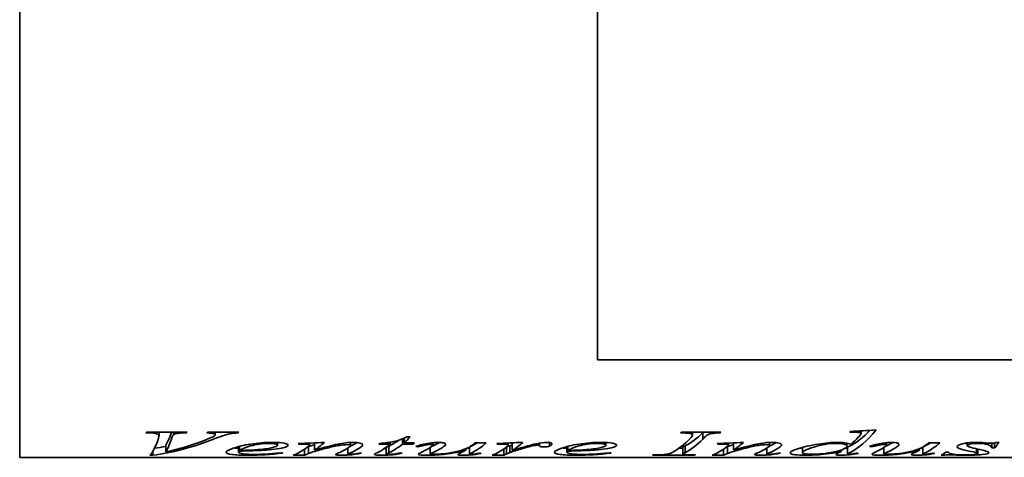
# Model space of a CAD drawing. Header units: millimetres. Extents: x 255 to 585, y 116 to 478.
# Tile 1 of 3: x 255 to 398, y 236 to 300. Entities that reach past the tile are written whole.
import ezdxf

# ---------------------------------------------------------------- set-up
doc = ezdxf.new("R2010")
doc.units = ezdxf.units.MM
doc.header["$LTSCALE"] = 2
doc.layers.add('Krawędzie widoczne(ISO)', color=7, linetype='Continuous', lineweight=35, true_color=0x262659)

msp = doc.modelspace()

# ---------------------------------------------------------------- linework, layer by layer
at = {"layer": 'Krawędzie widoczne(ISO)'}
for p, q in [((254.9, 358.34), (254.9, 235.94)), ((339.14, 250.14), (339.14, 344.14)), ((433.14, 250.14), (339.14, 250.14)), ((375.94, 239.72), (375.94, 239.58)), ((377.37, 239.8), (377.37, 239.54)), ((377.55, 239.81), (377.55, 239.41)), ((273.69, 239.5), (273.28, 239.5)), ((273.39, 239.63), (279.32, 239.63)), ((275.22, 239.63), (275.22, 239.11)), ((277.3, 239.63), (277.3, 239.22)), ((279.2, 239.63), (279.2, 239.5)), ((282.34, 239.63), (286.83, 239.63)), ((283.4, 239.63), (283.4, 239.24)), ((285.87, 239.63), (285.87, 239.43)), ((286.72, 239.63), (286.72, 239.5)), ((310.69, 238.64), (310.69, 237.87)), ((310.92, 238.73), (310.92, 238.05)), ((311.32, 238.91), (311.81, 238.91)), ((351.36, 239.63), (357.09, 239.63)), ((352.95, 239.63), (352.95, 239.2)), ((354.48, 239.56), (354.48, 238.61)), ((355.92, 239.63), (355.92, 239.44)), ((356.97, 239.63), (356.97, 239.5)), ((276.19, 237.71), (276.19, 236.72)), ((286.81, 237.51), (286.81, 236.7)), ((286.87, 237.53), (286.87, 236.85)), ((286.94, 237.54), (286.94, 236.94)), ((292.47, 238.1), (292.47, 237.72)), ((295.6, 237.95), (295.6, 237.84)), ((296.43, 237.14), (296.43, 236.27)), ((296.97, 237.48), (296.97, 236.49)), ((297.13, 238.02), (297.13, 237.72)), ((297.88, 237.98), (297.88, 237)), ((302.74, 237.32), (302.74, 236.41)), ((303.12, 238.11), (303.12, 237.67)), ((308.92, 237.87), (307.23, 237.87)), ((308.32, 237.39), (308.32, 236.4)), ((308.69, 237.58), (308.69, 236.59)), ((308.92, 238.15), (308.92, 237.87)), ((312.26, 237.87), (310.69, 237.87)), ((310.92, 238.05), (312.45, 238.05)), ((312.26, 238.05), (312.26, 237.87)), ((312.99, 237.64), (312.99, 237.48)), ((314.75, 237.39), (314.75, 236.44)), ((315.16, 238.07), (315.16, 237.73)), ((319.94, 237.19), (319.94, 237.01)), ((320.44, 237.4), (320.44, 236.41)), ((321.23, 238.05), (322.91, 238.05)), ((324.58, 237.97), (324.58, 237.86)), ((325.47, 237.17), (325.47, 236.27)), ((325.83, 237.42), (325.83, 236.43)), ((325.95, 238.02), (325.95, 237.84)), ((326.11, 238.03), (326.11, 237.76)), ((326.36, 237.63), (326.36, 236.64)), ((326.68, 237.91), (326.68, 236.93)), ((329.15, 237.67), (329.15, 237.48)), ((330.68, 238.02), (330.68, 237.61)), ((332.1, 238.1), (332.1, 237.57)), ((334.67, 237.51), (334.67, 236.7)), ((334.73, 237.53), (334.73, 236.85)), ((334.8, 237.54), (334.8, 236.94)), ((340.33, 238.1), (340.33, 237.72)), ((351.53, 237.27), (351.01, 237.27)), ((351.53, 237.41), (351.53, 236.42)), ((351.88, 237.6), (351.88, 236.62)), ((356.66, 237.95), (356.66, 237.84)), ((357.5, 237.14), (357.5, 236.27)), ((358.04, 237.48), (358.04, 236.49)), ((358.19, 238.02), (358.19, 237.72)), ((358.94, 237.98), (358.94, 237)), ((363.81, 237.32), (363.81, 236.41)), ((364.19, 238.11), (364.19, 237.67)), ((368.99, 237.4), (368.99, 236.62)), ((374.63, 237.01), (374.63, 236.79)), ((375.47, 238), (375.47, 237.59)), ((375.55, 237.39), (375.55, 236.4)), ((379.09, 237.64), (379.09, 237.48)), ((380.85, 237.39), (380.85, 236.44)), ((381.26, 238.07), (381.26, 237.73)), ((386.04, 237.19), (386.04, 237.01)), ((386.54, 237.4), (386.54, 236.41)), ((387.34, 238.05), (389.02, 238.05)), ((393.02, 238.05), (393.02, 237.66)), ((394.38, 237.18), (394.38, 236.61)), ((394.56, 237.15), (394.56, 236.5)), ((396.58, 237.99), (396.58, 237.31)), ((396.98, 237.31), (396.58, 237.31)), ((396.98, 238.04), (396.98, 237.31)), ((397.24, 238.12), (397.66, 238.12)), ((451.91, 235.94), (254.9, 235.94)), ((274.3, 236.24), (273.89, 236.24)), ((274.3, 236.77), (274.3, 236.24)), ((296.43, 236.27), (294.78, 236.27)), ((308.83, 236.36), (308.83, 236.29)), ((320.6, 236.37), (320.6, 236.29)), ((325.47, 236.27), (323.78, 236.27)), ((353.26, 236.27), (347.15, 236.27)), ((353.26, 236.32), (353.26, 236.27)), ((357.5, 236.27), (355.84, 236.27)), ((386.7, 236.37), (386.7, 236.29)), ((389.62, 236.25), (389.21, 236.25)), ((389.62, 236.5), (389.62, 236.25)), ((389.89, 236.71), (390.29, 236.71))]:
    msp.add_line(p, q, dxfattribs=at)
for points in [[(379.74, 239.93), (378.45, 238.35), (377.16, 237.23), (375.87, 236.59)], [(378.86, 239.88), (377.86, 238.84), (376.87, 238.07), (375.87, 237.58)], [(375.94, 239.72), (377.21, 239.79), (378.47, 239.86), (379.74, 239.93)], [(273.28, 239.5), (273.32, 239.54), (273.35, 239.59), (273.39, 239.63)], [(273.89, 236.24), (274.31, 236.65), (274.72, 237.48), (275.13, 238.72)], [(282.74, 238.43), (279.93, 237.35), (277.11, 236.61), (274.3, 236.24)], [(275.13, 238.72), (275.19, 238.91), (275.22, 239.04), (275.22, 239.11)], [(277.04, 239.63), (276.76, 238.8), (276.47, 238.16), (276.19, 237.71)], [(277.08, 238.78), (276.78, 237.89), (276.48, 237.2), (276.19, 236.72)], [(276.19, 236.72), (278.14, 237.15), (280.09, 237.74), (282.04, 238.5)], [(277.3, 239.22), (277.23, 239.16), (277.15, 239.01), (277.08, 238.78)], [(279.32, 239.63), (279.28, 239.59), (279.24, 239.54), (279.2, 239.5)], [(282.04, 238.5), (282.68, 238.75), (283.08, 238.94), (283.24, 239.05)], [(282.2, 239.5), (282.25, 239.54), (282.29, 239.59), (282.34, 239.63)], [(283.24, 239.05), (283.35, 239.12), (283.4, 239.18), (283.4, 239.24)], [(286.72, 239.5), (286.36, 239.48), (286.08, 239.46), (285.87, 239.43)], [(286.83, 239.63), (286.8, 239.59), (286.76, 239.54), (286.72, 239.5)], [(310.18, 238.45), (309.68, 238.1), (309.18, 237.81), (308.69, 237.58)], [(311.81, 238.91), (311.51, 238.6), (311.21, 238.31), (310.92, 238.05)], [(350.01, 236.65), (350.88, 237.11), (351.75, 237.78), (352.62, 238.68)], [(351.22, 239.5), (351.27, 239.54), (351.31, 239.59), (351.36, 239.63)], [(354.48, 239.56), (353.62, 238.7), (352.75, 238.04), (351.88, 237.6)], [(354.48, 238.61), (353.62, 237.73), (352.75, 237.06), (351.88, 236.62)], [(352.62, 238.68), (352.84, 238.9), (352.95, 239.08), (352.95, 239.2)], [(354.55, 239.63), (354.53, 239.61), (354.5, 239.59), (354.48, 239.56)], [(356.97, 239.5), (356.5, 239.5), (356.14, 239.48), (355.92, 239.44)], [(357.09, 239.63), (357.05, 239.59), (357.01, 239.54), (356.97, 239.5)], [(376.79, 239.6), (376.61, 239.6), (376.33, 239.59), (375.94, 239.58)], [(376.07, 237.85), (376.43, 238.15), (376.78, 238.49), (377.13, 238.86)], [(377.37, 239.54), (377.23, 239.58), (377.03, 239.6), (376.79, 239.6)], [(377.13, 238.86), (377.24, 238.99), (377.34, 239.09), (377.41, 239.17)], [(377.55, 239.41), (377.55, 239.46), (377.49, 239.5), (377.37, 239.54)], [(377.41, 239.17), (377.5, 239.26), (377.55, 239.34), (377.55, 239.41)], [(276.19, 237.53), (275.64, 237.43), (275.1, 237.35), (274.56, 237.27)], [(286.81, 237.27), (286.57, 237.28), (286.35, 237.29), (286.15, 237.31)], [(286.87, 236.85), (286.83, 236.79), (286.81, 236.74), (286.81, 236.7)], [(290.41, 236.97), (289.57, 236.92), (288.39, 236.88), (286.87, 236.85)], [(286.94, 236.94), (288.06, 236.97), (288.98, 237), (289.68, 237.06)], [(293.29, 237.32), (292.64, 237.17), (291.68, 237.06), (290.41, 236.97)], [(294.04, 237.72), (294.04, 237.57), (293.79, 237.44), (293.29, 237.32)], [(294.78, 236.27), (295.44, 236.51), (296.11, 236.88), (296.77, 237.38)], [(295.5, 237.94), (296.77, 238), (298.04, 238.06), (299.31, 238.12)], [(295.6, 237.84), (295.56, 237.87), (295.53, 237.91), (295.5, 237.94)], [(296, 237.86), (295.87, 237.85), (295.73, 237.85), (295.6, 237.84)], [(296.45, 237.87), (296.37, 237.87), (296.22, 237.86), (296, 237.86)], [(296.77, 237.38), (297.01, 237.56), (297.13, 237.68), (297.13, 237.72)], [(296.97, 237.48), (296.92, 237.46), (296.87, 237.44), (296.82, 237.42)], [(297.88, 237.77), (297.52, 237.68), (297.21, 237.58), (296.97, 237.48)], [(297.91, 236.8), (297.54, 236.69), (297.22, 236.59), (296.97, 236.49)], [(299.31, 238.12), (298.83, 237.68), (298.35, 237.31), (297.88, 237)], [(297.99, 238.06), (297.95, 238.03), (297.92, 238.01), (297.88, 237.98)], [(301.37, 236.58), (301.86, 236.79), (302.35, 237.06), (302.84, 237.38)], [(302.58, 237.79), (302.36, 237.79), (302.09, 237.77), (301.77, 237.72)], [(302.74, 237.28), (302.72, 237.27), (302.69, 237.27), (302.67, 237.27)], [(302.84, 237.38), (303.03, 237.5), (303.12, 237.6), (303.12, 237.67)], [(304.53, 237.36), (304.02, 237.03), (303.51, 236.75), (303, 236.54)], [(304.12, 238.09), (303.77, 237.88), (303.42, 237.71), (303.07, 237.56)], [(304.89, 237.75), (304.89, 237.65), (304.77, 237.51), (304.53, 237.36)], [(306.98, 236.61), (307.63, 236.92), (308.27, 237.34), (308.92, 237.87)], [(307.23, 237.87), (307.26, 237.91), (307.3, 237.94), (307.34, 237.98)], [(308.32, 237.25), (308.24, 237.25), (308.16, 237.25), (308.09, 237.25)], [(308.69, 237.58), (308.44, 237.47), (308.32, 237.42), (308.32, 237.39)], [(310.69, 237.87), (310.02, 237.33), (309.35, 236.9), (308.69, 236.59)], [(312.45, 238.05), (312.39, 237.99), (312.32, 237.93), (312.26, 237.87)], [(312.64, 237.54), (313.25, 237.73), (313.89, 237.89), (314.56, 238)], [(312.99, 237.48), (312.87, 237.5), (312.76, 237.52), (312.64, 237.54)], [(313.59, 236.74), (313.97, 236.92), (314.35, 237.14), (314.74, 237.38)], [(314.75, 237.25), (314.67, 237.25), (314.59, 237.25), (314.51, 237.24)], [(314.56, 238), (315.07, 238.08), (315.54, 238.12), (315.98, 238.12)], [(314.74, 237.38), (315.02, 237.56), (315.16, 237.68), (315.16, 237.73)], [(315.25, 237.69), (315.17, 237.65), (315.09, 237.61), (315.02, 237.58)], [(316.11, 238.12), (315.82, 237.96), (315.54, 237.81), (315.25, 237.69)], [(316.47, 237.35), (316.06, 237.1), (315.66, 236.88), (315.25, 236.7)], [(316.98, 237.84), (316.98, 237.74), (316.81, 237.57), (316.47, 237.35)], [(318.89, 236.46), (319.02, 236.53), (319.36, 236.67), (319.94, 237.01)], [(320.44, 237.27), (320.32, 237.26), (320.2, 237.26), (320.08, 237.25)], [(320.89, 237.66), (320.59, 237.51), (320.44, 237.43), (320.44, 237.4)], [(322.91, 238.05), (322.24, 237.47), (321.56, 237.01), (320.89, 236.67)], [(321.6, 238.05), (321.36, 237.91), (321.13, 237.77), (320.89, 237.66)], [(320.98, 237.82), (321.06, 237.89), (321.15, 237.97), (321.23, 238.05)], [(323.78, 236.27), (324.44, 236.51), (325.1, 236.88), (325.76, 237.37)], [(324.43, 237.96), (325.69, 238.01), (326.96, 238.07), (328.22, 238.12)], [(324.58, 237.86), (324.53, 237.89), (324.48, 237.93), (324.43, 237.96)], [(325.39, 237.88), (325.24, 237.88), (324.97, 237.88), (324.58, 237.86)], [(325.95, 237.84), (325.81, 237.87), (325.62, 237.88), (325.39, 237.88)], [(325.76, 237.37), (325.99, 237.54), (326.11, 237.68), (326.11, 237.76)], [(326.36, 237.63), (326.07, 237.52), (325.89, 237.46), (325.84, 237.43)], [(326.11, 237.76), (326.11, 237.79), (326.06, 237.82), (325.95, 237.84)], [(326.68, 237.75), (326.56, 237.71), (326.45, 237.67), (326.36, 237.63)], [(327.15, 236.91), (326.84, 236.83), (326.58, 236.74), (326.36, 236.64)], [(328.22, 238.12), (327.7, 237.65), (327.19, 237.25), (326.68, 236.93)], [(326.92, 238.06), (326.84, 238.01), (326.76, 237.96), (326.68, 237.91)], [(326.68, 236.93), (327.98, 237.32), (329.16, 237.7), (330.22, 237.93)], [(329.15, 237.48), (328.54, 237.32), (327.87, 237.12), (327.15, 236.91)], [(330.02, 237.68), (329.82, 237.65), (329.53, 237.58), (329.15, 237.48)], [(330.38, 237.7), (330.25, 237.7), (330.13, 237.69), (330.02, 237.68)], [(330.22, 237.93), (330.82, 238.05), (331.31, 238.12), (331.69, 238.12)], [(330.58, 237.68), (330.53, 237.69), (330.46, 237.7), (330.38, 237.7)], [(330.68, 237.61), (330.67, 237.64), (330.63, 237.66), (330.58, 237.68)], [(332.1, 237.57), (331.93, 237.49), (331.68, 237.46), (331.34, 237.46)], [(332.48, 237.9), (332.48, 237.78), (332.36, 237.67), (332.1, 237.57)], [(334.67, 237.27), (334.42, 237.28), (334.2, 237.29), (334.01, 237.31)], [(334.73, 236.85), (334.69, 236.79), (334.67, 236.74), (334.67, 236.7)], [(338.27, 236.97), (337.43, 236.92), (336.25, 236.88), (334.73, 236.85)], [(334.8, 236.94), (335.92, 236.97), (336.83, 237), (337.53, 237.06)], [(341.15, 237.32), (340.49, 237.17), (339.53, 237.06), (338.27, 236.97)], [(341.9, 237.72), (341.9, 237.57), (341.65, 237.44), (341.15, 237.32)], [(351.88, 237.6), (351.65, 237.49), (351.53, 237.44), (351.53, 237.41)], [(355.84, 236.27), (356.51, 236.51), (357.17, 236.88), (357.84, 237.38)], [(356.56, 237.94), (357.84, 238), (359.11, 238.06), (360.38, 238.12)], [(356.66, 237.84), (356.63, 237.87), (356.6, 237.91), (356.56, 237.94)], [(357.07, 237.86), (356.93, 237.85), (356.8, 237.85), (356.66, 237.84)], [(357.52, 237.87), (357.44, 237.87), (357.29, 237.86), (357.07, 237.86)], [(357.84, 237.38), (358.08, 237.56), (358.19, 237.68), (358.19, 237.72)], [(358.04, 237.48), (357.99, 237.46), (357.94, 237.44), (357.89, 237.42)], [(358.94, 237.77), (358.58, 237.68), (358.28, 237.58), (358.04, 237.48)], [(358.98, 236.8), (358.6, 236.69), (358.29, 236.59), (358.04, 236.49)], [(360.38, 238.12), (359.9, 237.68), (359.42, 237.31), (358.94, 237)], [(359.06, 238.06), (359.02, 238.03), (358.98, 238.01), (358.94, 237.98)], [(362.44, 236.58), (362.93, 236.79), (363.42, 237.06), (363.91, 237.38)], [(363.65, 237.79), (363.43, 237.79), (363.16, 237.77), (362.84, 237.72)], [(363.81, 237.28), (363.78, 237.27), (363.76, 237.27), (363.74, 237.27)], [(363.91, 237.38), (364.09, 237.5), (364.19, 237.6), (364.19, 237.67)], [(365.6, 237.36), (365.09, 237.03), (364.58, 236.75), (364.06, 236.54)], [(365.19, 238.09), (364.84, 237.88), (364.48, 237.71), (364.13, 237.56)], [(365.95, 237.75), (365.95, 237.65), (365.83, 237.51), (365.6, 237.36)], [(368.99, 237.25), (368.84, 237.25), (368.69, 237.26), (368.54, 237.27)], [(371.33, 237.88), (372.31, 238.03), (373.22, 238.12), (374.04, 238.12)], [(374.63, 236.79), (373.45, 236.52), (372.38, 236.39), (371.41, 236.32)], [(374.2, 236.58), (374.34, 236.64), (374.49, 236.72), (374.63, 236.79)], [(375.55, 237.28), (375.43, 237.27), (375.31, 237.26), (375.19, 237.26)], [(375.87, 237.58), (375.65, 237.47), (375.55, 237.42), (375.55, 237.39)], [(378.75, 237.54), (379.35, 237.73), (379.99, 237.89), (380.66, 238)], [(379.09, 237.48), (378.98, 237.5), (378.86, 237.52), (378.75, 237.54)], [(379.69, 236.74), (380.07, 236.92), (380.46, 237.14), (380.84, 237.38)], [(380.85, 237.25), (380.77, 237.25), (380.7, 237.25), (380.62, 237.24)], [(380.66, 238), (381.17, 238.08), (381.65, 238.12), (382.08, 238.12)], [(380.84, 237.38), (381.12, 237.56), (381.26, 237.68), (381.26, 237.73)], [(381.36, 237.69), (381.27, 237.65), (381.19, 237.61), (381.13, 237.58)], [(382.21, 238.12), (381.93, 237.96), (381.64, 237.81), (381.36, 237.69)], [(382.57, 237.35), (382.17, 237.1), (381.76, 236.88), (381.36, 236.7)], [(383.08, 237.84), (383.08, 237.74), (382.91, 237.57), (382.57, 237.35)], [(385, 236.46), (385.12, 236.53), (385.47, 236.67), (386.04, 237.01)], [(386.54, 237.27), (386.42, 237.26), (386.3, 237.26), (386.18, 237.25)], [(386.99, 237.66), (386.69, 237.51), (386.54, 237.43), (386.54, 237.4)], [(389.02, 238.05), (388.34, 237.47), (387.67, 237.01), (386.99, 236.67)], [(387.7, 238.05), (387.47, 237.91), (387.23, 237.77), (386.99, 237.66)], [(387.08, 237.82), (387.17, 237.89), (387.25, 237.97), (387.34, 238.05)], [(393.02, 237.9), (392.88, 237.94), (392.74, 237.97), (392.62, 237.99)], [(394.31, 238.12), (394.55, 238.12), (394.76, 238.12), (394.96, 238.11)], [(396.44, 237.99), (396.76, 237.99), (397.03, 238.03), (397.24, 238.12)], [(397.66, 238.12), (397.43, 237.82), (397.21, 237.55), (396.98, 237.31)], [(293.26, 236.56), (291.51, 236.32), (289.84, 236.25), (288.26, 236.25)], [(293.04, 236.61), (293.11, 236.59), (293.18, 236.58), (293.26, 236.56)], [(296.97, 236.49), (296.79, 236.41), (296.61, 236.34), (296.43, 236.27)], [(300.94, 236.34), (300.94, 236.39), (301.08, 236.46), (301.37, 236.58)], [(302.89, 236.29), (302.48, 236.26), (302.12, 236.25), (301.8, 236.25)], [(303, 236.54), (302.83, 236.47), (302.74, 236.43), (302.74, 236.41)], [(304.74, 236.54), (304.09, 236.41), (303.47, 236.33), (302.89, 236.29)], [(302.99, 236.37), (303.06, 236.37), (303.15, 236.38), (303.27, 236.39)], [(303.27, 236.39), (303.61, 236.42), (303.99, 236.48), (304.4, 236.57)], [(304.4, 236.57), (304.51, 236.56), (304.62, 236.55), (304.74, 236.54)], [(306.6, 236.36), (306.6, 236.41), (306.73, 236.49), (306.98, 236.61)], [(308.83, 236.29), (308.45, 236.26), (308.06, 236.25), (307.66, 236.25)], [(308.69, 236.59), (308.44, 236.48), (308.32, 236.42), (308.32, 236.4)], [(308.59, 236.35), (308.75, 236.35), (308.97, 236.37), (309.24, 236.4)], [(310.66, 236.54), (310.02, 236.4), (309.41, 236.33), (308.83, 236.29)], [(309.24, 236.4), (309.39, 236.41), (309.74, 236.47), (310.29, 236.58)], [(310.29, 236.58), (310.41, 236.56), (310.54, 236.55), (310.66, 236.54)], [(313, 236.38), (313, 236.45), (313.19, 236.56), (313.59, 236.74)], [(315.25, 236.7), (314.92, 236.55), (314.75, 236.47), (314.75, 236.44)], [(318.75, 236.34), (318.75, 236.37), (318.8, 236.41), (318.89, 236.46)], [(320.6, 236.29), (320.25, 236.26), (319.9, 236.25), (319.57, 236.25)], [(320.89, 236.67), (320.59, 236.51), (320.44, 236.44), (320.44, 236.41)], [(322.17, 236.52), (321.66, 236.4), (321.14, 236.33), (320.6, 236.29)], [(321.83, 236.56), (321.94, 236.55), (322.06, 236.54), (322.17, 236.52)], [(325.83, 236.43), (325.71, 236.38), (325.59, 236.32), (325.47, 236.27)], [(326.36, 236.64), (326.05, 236.52), (325.87, 236.46), (325.83, 236.43)], [(341.11, 236.56), (339.36, 236.32), (337.7, 236.25), (336.11, 236.25)], [(340.89, 236.61), (340.96, 236.59), (341.04, 236.58), (341.11, 236.56)], [(347.15, 236.27), (347.21, 236.29), (347.26, 236.3), (347.31, 236.32)], [(347.31, 236.32), (347.93, 236.32), (348.34, 236.32), (348.54, 236.33)], [(348.54, 236.33), (348.86, 236.35), (349.11, 236.37), (349.26, 236.4)], [(349.26, 236.4), (349.51, 236.44), (349.76, 236.51), (350.01, 236.65)], [(351.88, 236.62), (351.65, 236.5), (351.53, 236.44), (351.53, 236.42)], [(353.38, 236.32), (353.34, 236.3), (353.3, 236.29), (353.26, 236.27)], [(358.04, 236.49), (357.86, 236.41), (357.68, 236.34), (357.5, 236.27)], [(362.01, 236.34), (362.01, 236.39), (362.15, 236.46), (362.44, 236.58)], [(363.95, 236.29), (363.55, 236.26), (363.18, 236.25), (362.86, 236.25)], [(364.06, 236.54), (363.89, 236.47), (363.81, 236.43), (363.81, 236.41)], [(365.81, 236.54), (365.15, 236.41), (364.53, 236.33), (363.95, 236.29)], [(364.05, 236.37), (364.13, 236.37), (364.22, 236.38), (364.33, 236.39)], [(364.33, 236.39), (364.68, 236.42), (365.05, 236.48), (365.46, 236.57)], [(365.46, 236.57), (365.58, 236.56), (365.69, 236.55), (365.81, 236.54)], [(371.41, 236.32), (370.74, 236.27), (370.09, 236.25), (369.48, 236.25)], [(373.87, 236.36), (373.87, 236.41), (373.98, 236.47), (374.2, 236.58)], [(375.87, 236.59), (375.65, 236.48), (375.55, 236.42), (375.55, 236.4)], [(375.73, 236.37), (375.8, 236.37), (375.87, 236.37), (375.96, 236.38)], [(375.96, 236.38), (376.13, 236.4), (376.41, 236.45), (376.8, 236.55)], [(376.8, 236.55), (376.92, 236.54), (377.05, 236.53), (377.18, 236.52)], [(379.1, 236.38), (379.1, 236.45), (379.3, 236.56), (379.69, 236.74)], [(381.36, 236.7), (381.02, 236.55), (380.85, 236.47), (380.85, 236.44)], [(384.85, 236.34), (384.85, 236.37), (384.9, 236.41), (385, 236.46)], [(386.7, 236.29), (386.35, 236.26), (386.01, 236.25), (385.67, 236.25)], [(386.99, 236.67), (386.69, 236.51), (386.54, 236.44), (386.54, 236.41)], [(388.27, 236.52), (387.76, 236.4), (387.24, 236.33), (386.7, 236.29)], [(387.94, 236.56), (388.05, 236.55), (388.16, 236.54), (388.27, 236.52)], [(389.21, 236.25), (389.44, 236.37), (389.66, 236.52), (389.89, 236.71)], [(390.38, 236.3), (390.04, 236.3), (389.79, 236.28), (389.62, 236.25)], [(390.94, 236.29), (390.69, 236.3), (390.51, 236.3), (390.38, 236.3)], [(392.78, 236.25), (392.25, 236.25), (391.63, 236.26), (390.94, 236.29)], [(394.56, 236.5), (394.56, 236.54), (394.5, 236.58), (394.38, 236.61)]]:
    msp.add_open_spline(points, degree=3, dxfattribs=at)
for points, knots in [([(275.22, 239.11), (275.22, 239.22), (275.09, 239.31), (274.85, 239.38), (274.6, 239.46), (274.22, 239.5), (273.69, 239.5)], [0, 0, 0, 0, 1, 1, 1, 2, 2, 2, 2]), ([(279.2, 239.5), (278.55, 239.49), (278.11, 239.47), (277.88, 239.43), (277.64, 239.39), (277.45, 239.31), (277.3, 239.22)], [0, 0, 0, 0, 1, 1, 1, 2, 2, 2, 2]), ([(283.4, 239.24), (283.4, 239.3), (283.32, 239.36), (283.15, 239.41), (282.98, 239.45), (282.67, 239.48), (282.2, 239.5)], [0, 0, 0, 0, 1, 1, 1, 2, 2, 2, 2]), ([(285.87, 239.43), (285.46, 239.36), (285.05, 239.26), (284.65, 239.14), (284.25, 239.02), (283.62, 238.76), (282.74, 238.43)], [0, 0, 0, 0, 1, 1, 1, 2, 2, 2, 2]), ([(307.34, 237.98), (308.15, 238.04), (308.84, 238.12), (309.41, 238.24), (309.97, 238.36), (310.61, 238.57), (311.32, 238.91)], [0, 0, 0, 0, 1, 1, 1, 2, 2, 2, 2]), ([(352.95, 239.2), (352.95, 239.26), (352.9, 239.31), (352.8, 239.36), (352.7, 239.4), (352.56, 239.44), (352.36, 239.46), (352.17, 239.48), (351.79, 239.5), (351.22, 239.5)], [0, 0, 0, 0, 1, 1, 1, 2, 2, 2, 3, 3, 3, 3]), ([(355.92, 239.44), (355.58, 239.39), (355.33, 239.31), (355.16, 239.21), (354.98, 239.12), (354.76, 238.9), (354.48, 238.61)], [0, 0, 0, 0, 1, 1, 1, 2, 2, 2, 2]), ([(285, 236.66), (285, 236.83), (285.34, 237.03), (286.01, 237.26), (286.69, 237.5), (287.54, 237.72), (288.57, 237.87), (289.59, 238.03), (290.65, 238.12), (291.74, 238.12)], [0, 0, 0, 0, 1, 1, 1, 2, 2, 2, 3, 3, 3, 3]), ([(291.32, 237.98), (290.54, 237.98), (289.72, 237.87), (288.86, 237.68), (287.99, 237.49), (287.35, 237.22), (286.94, 236.94)], [0, 0, 0, 0, 1, 1, 1, 2, 2, 2, 2]), ([(289.68, 237.06), (290.61, 237.14), (291.31, 237.24), (291.77, 237.36), (292.24, 237.48), (292.47, 237.6), (292.47, 237.72)], [0, 0, 0, 0, 1, 1, 1, 2, 2, 2, 2]), ([(292.47, 237.72), (292.47, 237.79), (292.37, 237.86), (292.17, 237.9), (291.97, 237.95), (291.69, 237.98), (291.32, 237.98)], [0, 0, 0, 0, 1, 1, 1, 2, 2, 2, 2]), ([(291.74, 238.12), (292.52, 238.12), (293.1, 238.08), (293.48, 238), (293.85, 237.91), (294.04, 237.82), (294.04, 237.72)], [0, 0, 0, 0, 1, 1, 1, 2, 2, 2, 2]), ([(297.13, 237.72), (297.13, 237.76), (297.06, 237.79), (296.93, 237.82), (296.8, 237.85), (296.64, 237.87), (296.45, 237.87)], [0, 0, 0, 0, 1, 1, 1, 2, 2, 2, 2]), ([(297.88, 237), (299.35, 237.38), (300.47, 237.71), (301.26, 237.87), (302.04, 238.03), (302.8, 238.12), (303.53, 238.12)], [0, 0, 0, 0, 1, 1, 1, 2, 2, 2, 2]), ([(301.77, 237.72), (301.19, 237.65), (300.57, 237.52), (299.94, 237.35), (299.3, 237.19), (298.62, 237), (297.91, 236.8)], [0, 0, 0, 0, 1, 1, 1, 2, 2, 2, 2]), ([(303.12, 237.67), (303.12, 237.7), (303.07, 237.73), (302.96, 237.76), (302.86, 237.78), (302.73, 237.79), (302.58, 237.79)], [0, 0, 0, 0, 1, 1, 1, 2, 2, 2, 2]), ([(303.53, 238.12), (303.92, 238.12), (304.24, 238.08), (304.5, 238.01), (304.76, 237.94), (304.89, 237.86), (304.89, 237.75)], [0, 0, 0, 0, 1, 1, 1, 2, 2, 2, 2]), ([(314.8, 237.81), (314.61, 237.81), (314.43, 237.8), (314.24, 237.77), (314.06, 237.74), (313.64, 237.64), (312.99, 237.48)], [0, 0, 0, 0, 1, 1, 1, 2, 2, 2, 2]), ([(319.94, 237.01), (318.64, 236.63), (317.55, 236.46), (316.67, 236.37), (315.79, 236.28), (314.98, 236.25), (314.25, 236.25)], [0, 0, 0, 0, 1, 1, 1, 2, 2, 2, 2]), ([(315.16, 237.73), (315.16, 237.75), (315.12, 237.77), (315.05, 237.79), (314.97, 237.8), (314.89, 237.81), (314.8, 237.81)], [0, 0, 0, 0, 1, 1, 1, 2, 2, 2, 2]), ([(315.28, 236.38), (315.53, 236.38), (315.86, 236.4), (316.27, 236.43), (316.68, 236.46), (317.22, 236.52), (317.9, 236.65), (318.58, 236.78), (319.14, 236.92), (319.58, 237.06), (320.02, 237.2), (320.49, 237.43), (320.98, 237.82)], [0, 0, 0, 0, 1, 1, 1, 2, 2, 2, 3, 3, 3, 4, 4, 4, 4]), ([(315.98, 238.12), (316.27, 238.12), (316.51, 238.09), (316.7, 238.04), (316.89, 237.98), (316.98, 237.92), (316.98, 237.84)], [0, 0, 0, 0, 1, 1, 1, 2, 2, 2, 2]), ([(331.34, 237.46), (331.17, 237.46), (331.03, 237.47), (330.91, 237.49), (330.79, 237.52), (330.72, 237.56), (330.68, 237.61)], [0, 0, 0, 0, 1, 1, 1, 2, 2, 2, 2]), ([(331.69, 238.12), (331.93, 238.12), (332.13, 238.1), (332.27, 238.06), (332.41, 238.03), (332.48, 237.97), (332.48, 237.9)], [0, 0, 0, 0, 1, 1, 1, 2, 2, 2, 2]), ([(332.85, 236.66), (332.85, 236.83), (333.19, 237.03), (333.87, 237.26), (334.55, 237.5), (335.4, 237.72), (336.42, 237.87), (337.45, 238.03), (338.51, 238.12), (339.59, 238.12)], [0, 0, 0, 0, 1, 1, 1, 2, 2, 2, 3, 3, 3, 3]), ([(339.18, 237.98), (338.4, 237.98), (337.58, 237.87), (336.71, 237.68), (335.85, 237.49), (335.21, 237.22), (334.8, 236.94)], [0, 0, 0, 0, 1, 1, 1, 2, 2, 2, 2]), ([(337.53, 237.06), (338.46, 237.14), (339.16, 237.24), (339.63, 237.36), (340.09, 237.48), (340.33, 237.6), (340.33, 237.72)], [0, 0, 0, 0, 1, 1, 1, 2, 2, 2, 2]), ([(340.33, 237.72), (340.33, 237.79), (340.23, 237.86), (340.03, 237.9), (339.83, 237.95), (339.54, 237.98), (339.18, 237.98)], [0, 0, 0, 0, 1, 1, 1, 2, 2, 2, 2]), ([(339.59, 238.12), (340.38, 238.12), (340.96, 238.08), (341.33, 238), (341.71, 237.91), (341.9, 237.82), (341.9, 237.72)], [0, 0, 0, 0, 1, 1, 1, 2, 2, 2, 2]), ([(358.19, 237.72), (358.19, 237.76), (358.13, 237.79), (358, 237.82), (357.87, 237.85), (357.71, 237.87), (357.52, 237.87)], [0, 0, 0, 0, 1, 1, 1, 2, 2, 2, 2]), ([(358.94, 237), (360.41, 237.38), (361.54, 237.71), (362.32, 237.87), (363.11, 238.03), (363.86, 238.12), (364.59, 238.12)], [0, 0, 0, 0, 1, 1, 1, 2, 2, 2, 2]), ([(362.84, 237.72), (362.25, 237.65), (361.64, 237.52), (361, 237.35), (360.36, 237.19), (359.69, 237), (358.98, 236.8)], [0, 0, 0, 0, 1, 1, 1, 2, 2, 2, 2]), ([(364.19, 237.67), (364.19, 237.7), (364.13, 237.73), (364.03, 237.76), (363.92, 237.78), (363.8, 237.79), (363.65, 237.79)], [0, 0, 0, 0, 1, 1, 1, 2, 2, 2, 2]), ([(364.59, 238.12), (364.98, 238.12), (365.31, 238.08), (365.57, 238.01), (365.82, 237.94), (365.95, 237.86), (365.95, 237.75)], [0, 0, 0, 0, 1, 1, 1, 2, 2, 2, 2]), ([(367.18, 236.59), (367.18, 236.74), (367.56, 236.94), (368.32, 237.19), (369.08, 237.44), (370.08, 237.68), (371.33, 237.88)], [0, 0, 0, 0, 1, 1, 1, 2, 2, 2, 2]), ([(373.87, 237.98), (372.84, 237.98), (371.77, 237.77), (370.66, 237.43), (369.55, 237.1), (368.99, 236.83), (368.99, 236.62)], [0, 0, 0, 0, 1, 1, 1, 2, 2, 2, 2]), ([(370.44, 236.39), (371.34, 236.39), (372.4, 236.48), (373.63, 236.74), (374.86, 237.01), (375.47, 237.31), (375.47, 237.59)], [0, 0, 0, 0, 1, 1, 1, 2, 2, 2, 2]), ([(375.47, 237.59), (375.47, 237.7), (375.32, 237.8), (375.02, 237.87), (374.72, 237.94), (374.33, 237.98), (373.87, 237.98)], [0, 0, 0, 0, 1, 1, 1, 2, 2, 2, 2]), ([(374.04, 238.12), (374.47, 238.12), (374.85, 238.1), (375.16, 238.06), (375.47, 238.01), (375.77, 237.94), (376.07, 237.85)], [0, 0, 0, 0, 1, 1, 1, 2, 2, 2, 2]), ([(380.9, 237.81), (380.72, 237.81), (380.53, 237.8), (380.35, 237.77), (380.16, 237.74), (379.74, 237.64), (379.09, 237.48)], [0, 0, 0, 0, 1, 1, 1, 2, 2, 2, 2]), ([(386.04, 237.01), (384.74, 236.63), (383.65, 236.46), (382.77, 236.37), (381.89, 236.28), (381.09, 236.25), (380.35, 236.25)], [0, 0, 0, 0, 1, 1, 1, 2, 2, 2, 2]), ([(381.26, 237.73), (381.26, 237.75), (381.22, 237.77), (381.15, 237.79), (381.07, 237.8), (380.99, 237.81), (380.9, 237.81)], [0, 0, 0, 0, 1, 1, 1, 2, 2, 2, 2]), ([(381.38, 236.38), (381.63, 236.38), (381.97, 236.4), (382.37, 236.43), (382.78, 236.46), (383.33, 236.52), (384, 236.65), (384.68, 236.78), (385.24, 236.92), (385.68, 237.06), (386.12, 237.2), (386.59, 237.43), (387.08, 237.82)], [0, 0, 0, 0, 1, 1, 1, 2, 2, 2, 3, 3, 3, 4, 4, 4, 4]), ([(382.08, 238.12), (382.37, 238.12), (382.61, 238.09), (382.8, 238.04), (382.99, 237.98), (383.08, 237.92), (383.08, 237.84)], [0, 0, 0, 0, 1, 1, 1, 2, 2, 2, 2]), ([(391.53, 237.5), (391.53, 237.66), (391.79, 237.8), (392.31, 237.93), (392.83, 238.05), (393.49, 238.12), (394.31, 238.12)], [0, 0, 0, 0, 1, 1, 1, 2, 2, 2, 2]), ([(394.38, 236.61), (394.17, 236.68), (393.74, 236.77), (393.08, 236.91), (392.42, 237.05), (392, 237.16), (391.81, 237.25), (391.62, 237.33), (391.53, 237.41), (391.53, 237.5)], [0, 0, 0, 0, 1, 1, 1, 2, 2, 2, 3, 3, 3, 3]), ([(394.52, 237.98), (394.06, 237.98), (393.7, 237.94), (393.43, 237.88), (393.16, 237.82), (393.02, 237.75), (393.02, 237.66)], [0, 0, 0, 0, 1, 1, 1, 2, 2, 2, 2]), ([(393.02, 237.66), (393.02, 237.6), (393.08, 237.55), (393.18, 237.5), (393.29, 237.45), (393.52, 237.38), (393.88, 237.3)], [0, 0, 0, 0, 1, 1, 1, 2, 2, 2, 2]), ([(393.88, 237.3), (394.85, 237.08), (395.47, 236.94), (395.74, 236.85), (396.02, 236.76), (396.16, 236.68), (396.16, 236.61)], [0, 0, 0, 0, 1, 1, 1, 2, 2, 2, 2]), ([(396.58, 237.31), (396.54, 237.52), (396.33, 237.7), (395.95, 237.81), (395.57, 237.92), (395.09, 237.98), (394.52, 237.98)], [0, 0, 0, 0, 1, 1, 1, 2, 2, 2, 2]), ([(394.96, 238.11), (395.06, 238.1), (395.3, 238.08), (395.68, 238.04), (396.06, 238), (396.31, 237.99), (396.44, 237.99)], [0, 0, 0, 0, 1, 1, 1, 2, 2, 2, 2]), ([(288.26, 236.25), (287.18, 236.25), (286.36, 236.28), (285.82, 236.36), (285.27, 236.44), (285, 236.53), (285, 236.66)], [0, 0, 0, 0, 1, 1, 1, 2, 2, 2, 2]), ([(286.81, 236.7), (286.81, 236.6), (287.05, 236.52), (287.52, 236.46), (287.99, 236.4), (288.57, 236.37), (289.25, 236.37)], [0, 0, 0, 0, 1, 1, 1, 2, 2, 2, 2]), ([(289.25, 236.37), (289.79, 236.37), (290.31, 236.39), (290.81, 236.41), (291.3, 236.44), (292.05, 236.5), (293.04, 236.61)], [0, 0, 0, 0, 1, 1, 1, 2, 2, 2, 2]), ([(301.8, 236.25), (301.54, 236.25), (301.33, 236.26), (301.17, 236.27), (301.02, 236.29), (300.94, 236.31), (300.94, 236.34)], [0, 0, 0, 0, 1, 1, 1, 2, 2, 2, 2]), ([(302.74, 236.41), (302.74, 236.4), (302.77, 236.39), (302.82, 236.38), (302.87, 236.37), (302.93, 236.37), (302.99, 236.37)], [0, 0, 0, 0, 1, 1, 1, 2, 2, 2, 2]), ([(307.66, 236.25), (307.35, 236.25), (307.09, 236.26), (306.9, 236.28), (306.7, 236.3), (306.6, 236.33), (306.6, 236.36)], [0, 0, 0, 0, 1, 1, 1, 2, 2, 2, 2]), ([(308.32, 236.4), (308.32, 236.38), (308.34, 236.37), (308.4, 236.36), (308.45, 236.36), (308.51, 236.35), (308.59, 236.35)], [0, 0, 0, 0, 1, 1, 1, 2, 2, 2, 2]), ([(314.25, 236.25), (313.9, 236.25), (313.6, 236.26), (313.36, 236.28), (313.12, 236.31), (313, 236.34), (313, 236.38)], [0, 0, 0, 0, 1, 1, 1, 2, 2, 2, 2]), ([(314.75, 236.44), (314.75, 236.42), (314.8, 236.41), (314.89, 236.4), (314.99, 236.39), (315.11, 236.38), (315.28, 236.38)], [0, 0, 0, 0, 1, 1, 1, 2, 2, 2, 2]), ([(319.57, 236.25), (319.32, 236.25), (319.12, 236.26), (318.97, 236.27), (318.82, 236.29), (318.75, 236.31), (318.75, 236.34)], [0, 0, 0, 0, 1, 1, 1, 2, 2, 2, 2]), ([(320.44, 236.41), (320.44, 236.39), (320.46, 236.38), (320.49, 236.37), (320.53, 236.37), (320.58, 236.36), (320.65, 236.36)], [0, 0, 0, 0, 1, 1, 1, 2, 2, 2, 2]), ([(320.65, 236.36), (320.74, 236.36), (320.85, 236.37), (320.96, 236.38), (321.08, 236.4), (321.37, 236.45), (321.83, 236.56)], [0, 0, 0, 0, 1, 1, 1, 2, 2, 2, 2]), ([(336.11, 236.25), (335.03, 236.25), (334.22, 236.28), (333.67, 236.36), (333.13, 236.44), (332.85, 236.53), (332.85, 236.66)], [0, 0, 0, 0, 1, 1, 1, 2, 2, 2, 2]), ([(334.67, 236.7), (334.67, 236.6), (334.9, 236.52), (335.38, 236.46), (335.85, 236.4), (336.43, 236.37), (337.1, 236.37)], [0, 0, 0, 0, 1, 1, 1, 2, 2, 2, 2]), ([(337.1, 236.37), (337.64, 236.37), (338.16, 236.39), (338.66, 236.41), (339.16, 236.44), (339.9, 236.5), (340.89, 236.61)], [0, 0, 0, 0, 1, 1, 1, 2, 2, 2, 2]), ([(351.53, 236.42), (351.53, 236.4), (351.58, 236.38), (351.67, 236.37), (351.76, 236.35), (351.91, 236.34), (352.11, 236.33), (352.31, 236.33), (352.73, 236.32), (353.38, 236.32)], [0, 0, 0, 0, 1, 1, 1, 2, 2, 2, 3, 3, 3, 3]), ([(362.86, 236.25), (362.6, 236.25), (362.39, 236.26), (362.24, 236.27), (362.08, 236.29), (362.01, 236.31), (362.01, 236.34)], [0, 0, 0, 0, 1, 1, 1, 2, 2, 2, 2]), ([(363.81, 236.41), (363.81, 236.4), (363.83, 236.39), (363.89, 236.38), (363.94, 236.37), (364, 236.37), (364.05, 236.37)], [0, 0, 0, 0, 1, 1, 1, 2, 2, 2, 2]), ([(369.48, 236.25), (368.87, 236.25), (368.33, 236.27), (367.87, 236.33), (367.41, 236.38), (367.18, 236.46), (367.18, 236.59)], [0, 0, 0, 0, 1, 1, 1, 2, 2, 2, 2]), ([(368.99, 236.62), (368.99, 236.54), (369.13, 236.48), (369.42, 236.45), (369.71, 236.41), (370.05, 236.39), (370.44, 236.39)], [0, 0, 0, 0, 1, 1, 1, 2, 2, 2, 2]), ([(374.64, 236.25), (374.44, 236.25), (374.26, 236.26), (374.1, 236.27), (373.95, 236.29), (373.87, 236.32), (373.87, 236.36)], [0, 0, 0, 0, 1, 1, 1, 2, 2, 2, 2]), ([(377.18, 236.52), (376.74, 236.42), (376.31, 236.35), (375.87, 236.31), (375.43, 236.27), (375.02, 236.25), (374.64, 236.25)], [0, 0, 0, 0, 1, 1, 1, 2, 2, 2, 2]), ([(375.55, 236.4), (375.55, 236.39), (375.57, 236.38), (375.61, 236.38), (375.65, 236.37), (375.69, 236.37), (375.73, 236.37)], [0, 0, 0, 0, 1, 1, 1, 2, 2, 2, 2]), ([(380.35, 236.25), (380, 236.25), (379.7, 236.26), (379.46, 236.28), (379.22, 236.31), (379.1, 236.34), (379.1, 236.38)], [0, 0, 0, 0, 1, 1, 1, 2, 2, 2, 2]), ([(380.85, 236.44), (380.85, 236.42), (380.9, 236.41), (381, 236.4), (381.09, 236.39), (381.22, 236.38), (381.38, 236.38)], [0, 0, 0, 0, 1, 1, 1, 2, 2, 2, 2]), ([(385.67, 236.25), (385.43, 236.25), (385.23, 236.26), (385.08, 236.27), (384.92, 236.29), (384.85, 236.31), (384.85, 236.34)], [0, 0, 0, 0, 1, 1, 1, 2, 2, 2, 2]), ([(386.54, 236.41), (386.54, 236.39), (386.56, 236.38), (386.6, 236.37), (386.63, 236.37), (386.68, 236.36), (386.75, 236.36)], [0, 0, 0, 0, 1, 1, 1, 2, 2, 2, 2]), ([(386.75, 236.36), (386.85, 236.36), (386.95, 236.37), (387.07, 236.38), (387.18, 236.4), (387.47, 236.45), (387.94, 236.56)], [0, 0, 0, 0, 1, 1, 1, 2, 2, 2, 2]), ([(390.29, 236.71), (390.33, 236.53), (390.56, 236.44), (390.99, 236.38), (391.41, 236.32), (391.99, 236.3), (392.72, 236.3)], [0, 0, 0, 0, 1, 1, 1, 2, 2, 2, 2]), ([(392.72, 236.3), (393.28, 236.3), (393.73, 236.32), (394.06, 236.35), (394.39, 236.39), (394.56, 236.44), (394.56, 236.5)], [0, 0, 0, 0, 1, 1, 1, 2, 2, 2, 2]), ([(396.16, 236.61), (396.16, 236.5), (395.84, 236.41), (395.2, 236.34), (394.57, 236.28), (393.76, 236.25), (392.78, 236.25)], [0, 0, 0, 0, 1, 1, 1, 2, 2, 2, 2])]:
    msp.add_open_spline(points, degree=3, knots=knots, dxfattribs=at)

doc.saveas('drawing.dxf')
